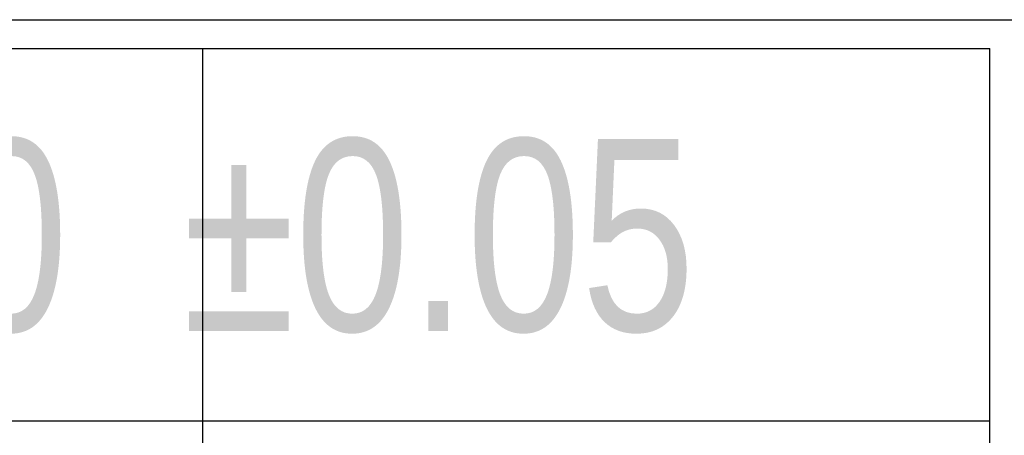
# Model space of a CAD drawing. Header units: millimetres. Extents: x 111 to 239, y 28 to 119.
# Tile 9 of 31: x 202.93 to 207.35, y 37.23 to 39.1. Entities that reach past the tile are written whole.
import ezdxf

# ---------------------------------------------------------------- set-up
doc = ezdxf.new("R2010")
doc.units = ezdxf.units.MM
doc.header["$LTSCALE"] = 16.335
doc.layers.add('04 文字', color=1, linetype='CONTINUOUS')
doc.layers.add('07 图框', color=15, linetype='CONTINUOUS')
doc.styles.add('ST1', font='txt', dxfattribs={"width": 0.8})

msp = doc.modelspace()

# ---------------------------------------------------------------- linework, layer by layer
at = {"layer": '07 图框'}
for p, q in [((197.9149, 39.0991), (236.7949, 39.0991)), ((198.0445, 38.9695), (207.2893, 38.9695)), ((203.7484, 38.9695), (203.7484, 30.5887)), ((207.2893, 30.5887), (207.2893, 38.9695)), ((200.0749, 37.2934), (207.2893, 37.2934))]:
    msp.add_line(p, q, dxfattribs=at)

# ---------------------------------------------------------------- texts
at = {"layer": '04 文字', "insert": (201.0622, 38.5619), "char_height": 0.864, "width": 6.897795, "attachment_point": 1, "style": 'ST1'}
msp.add_mtext('0~10  %%P0.05', dxfattribs=at)

doc.saveas('drawing.dxf')
